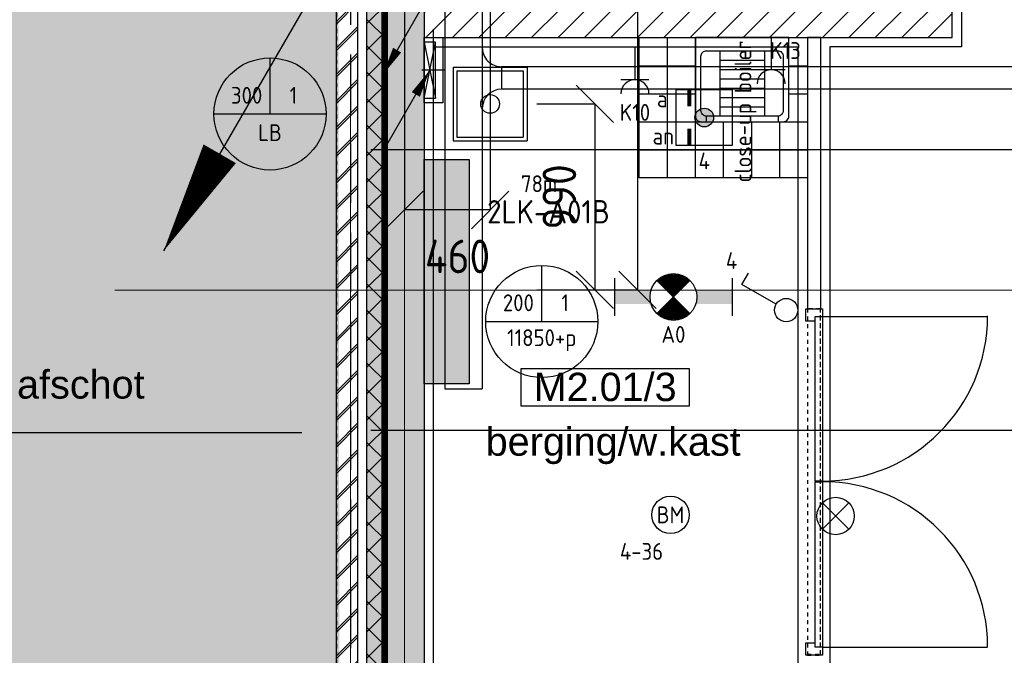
# Model space of a CAD drawing. Header units: millimetres. Extents: x -38032 to 104346, y -31182 to 78566.
# Tile 6 of 154: x -6060 to -793, y 1545 to 4945. Entities that reach past the tile are written whole.
import ezdxf
from ezdxf.enums import TextEntityAlignment as Align

# ---------------------------------------------------------------- set-up
doc = ezdxf.new("R2010")
doc.units = ezdxf.units.MM
doc.header["$LTSCALE"] = 100
doc.set_wipeout_variables(frame=1)
doc.header["$PDMODE"] = 1
for name, pattern in [('HIDDEN2', [4.7625, 3.175, -1.5875]), ('STYLE_01', [0.41664, 0.20828, -0.20836]), ('STYLE_11', [5, 3.888855, -0.416718, 0.277786, -0.416641])]:
    doc.linetypes.add(name, pattern=pattern)
for name, color, linetype in [('AB$1A---_ATTRIB035', 8, 'Continuous'), ('AL$1A---_ALGEMEEN', 8, 'Continuous'), ('AL------_MAATVOERING', 2, 'Continuous'), ('AM$1A---_ARCERING', 8, 'Continuous'), ('AT$1A---_TEKST100', 8, 'Continuous'), ('BOUWKUNDIG', 8, 'Continuous'), ('EB6511--_ATTRIB', 2, 'Continuous'), ('EL6121--', 3, 'Continuous'), ('EL6131--_KG', 3, 'Continuous'), ('EL6131--_LB', 3, 'Continuous'), ('EL6212--', 3, 'Continuous'), ('EL6222--', 3, 'Continuous'), ('EL6311--', 3, 'Continuous'), ('el6311--nv', 7, 'Continuous'), ('EL6511--', 3, 'Continuous'), ('EM6131--', 1, 'Continuous'), ('lengte voedingskabels', 3, 'Continuous'), ('versterkte strook', 7, 'Continuous'), ('Vloerdoos', 3, 'Continuous'), ('Vloerdoos (OUD)', 3, 'Continuous'), ('vloersparing', 2, 'Continuous'), ('wieland dozen', 3, 'Continuous')]:
    doc.layers.add(name, color=color, linetype=linetype)
doc.layers.add('stramien', color=1, linetype='Continuous', lineweight=9)
doc.layers.get('Vloerdoos').off()
doc.styles.add('Arial', font='ARIAL.TTF')
doc.styles.add('BURO-018', font='iso.shx', dxfattribs={"height": 90})
doc.styles.add('BURO-025', font='ISO.shx', dxfattribs={"height": 125})
doc.styles.get("Standard").update_dxf_attribs({"font": 'iso.shx'})
doc.dimstyles.new('STABICAD', dxfattribs={"dimscale": 100, "dimtxt": 1.8, "dimasz": 2, "dimexe": 0, "dimexo": 2.5, "dimgap": 1.5, "dimtad": 0, "dimdec": 0, "dimrnd": 10, "dimzin": 0, "dimdsep": 46, "dimtxsty": 'Standard', "dimblk1": 'OBLIQUE', "dimblk2": 'OBLIQUE', "dimsah": 1, "dimcen": -3, "dimadec": 0, "dimazin": 0, "dimtfac": 1, "dimtdec": 0, "dimtofl": 0, "dimtmove": 2, "dimatfit": 3, "dimfxl": 0, "dimtvp": 1.055556, "dimtolj": 1, "dimtzin": 0, "dimarcsym": 0})

# ---------------------------------------------------------------- blocks, each defined once
blk = doc.blocks.new('E00024')
at = {"color": 0, "linetype": 'Continuous'}
for p, q in [((-1.41, 1.59), (1.41, 4.41)), ((-1.41, 4.41), (1.41, 1.59))]:
    blk.add_line(p, q, dxfattribs=at)
blk.add_circle((0, 3), 2, dxfattribs=at)
at = {"color": 0, "linetype": 'Continuous', "style": 'BURO-018'}
blk.add_attdef('E_TEXT1', text='', height=1.8, dxfattribs=at).set_placement((0, 7.5), align=Align.MIDDLE)
at = {"color": 0, "linetype": 'Continuous', "style": 'BURO-018', "flags": 1}
blk.add_attdef('E_MATCODE', (0, 0), '', height=1.8, dxfattribs=at)
blk = doc.blocks.new('111304')
at = {"color": 0, "linetype": 'Continuous'}
for p, q in [((-1.5, 4.5), (1.5, 4.5)), ((0, 1), (0, 4.5))]:
    blk.add_line(p, q, dxfattribs=at)
blk.add_arc((0, 6), 1.5, 180, 0, dxfattribs=at)
at = {"color": 0, "linetype": 'Continuous', "style": 'BURO-018'}
for tag, p in [('E_GKAST', (0, 11.5)), ('E_GROEP', (0, 8.5)), ('E_SGROEP', (4.5, 8.5))]:
    blk.add_attdef(tag, text='', height=1.8, dxfattribs=at).set_placement(p, align=Align.MIDDLE)
at = {"color": 0, "linetype": 'Continuous', "style": 'BURO-018', "flags": 1}
for tag, p in [('E_VERMCODE', (13, 8.5)), ('E_MATCODE', (0, 0))]:
    blk.add_attdef(tag, text='', height=1.8, dxfattribs=at).set_placement(p, align=Align.MIDDLE)
blk = doc.blocks.new('DOORVOERDOOS')
at = {"layer": 'Vloerdoos (OUD)'}
for p, q in [((-27.5, 367.5), (-27.5, -27.5)), ((-27.5, 367.5), (367.5, 367.5)), ((-7.5, 347.5), (347.5, 347.5)), ((-7.5, 347.5), (-7.5, -7.5)), ((347.5, 347.5), (347.5, -7.5)), ((367.5, 367.5), (367.5, -27.5)), ((-27.5, -27.5), (367.5, -27.5)), ((-7.5, -7.5), (347.5, -7.5))]:
    blk.add_line(p, q, dxfattribs=at)
blk.add_circle((170, 170), 50, dxfattribs=at)
blk = doc.blocks.new('_Oblique')
at = {"color": 0, "linetype": 'ByBlock', "lineweight": -2}
blk.add_line((-0.5, -0.5), (0.5, 0.5), dxfattribs=at)
blk = doc.blocks.new('*D184')
at = {"layer": 'AL------_MAATVOERING', "color": 0, "lineweight": -2}
for p, q in [((-3293.4, 4494.1), (-2982.9, 4494.1)), ((-2982.9, 4494.1), (-2982.9, 3500)), ((-3293.4, 3500), (-2982.9, 3500))]:
    blk.add_line(p, q, dxfattribs=at)
at = {"layer": 'Defpoints', "color": 0}
for p in [(-3543.4, 4494.1), (-3543.4, 3500), (-2982.9, 3500)]:
    blk.add_point(p, dxfattribs=at)
at = {"layer": 'AL------_MAATVOERING', "color": 0, "lineweight": -2, "xscale": 200, "yscale": 200, "zscale": 200}
for p, rotation in [((-2982.9, 4494.1), 90), ((-2982.9, 3500), 270)]:
    blk.add_blockref('_Oblique', p, dxfattribs=dict(at, rotation=rotation))
at = {"layer": 'AL------_MAATVOERING', "color": 0, "insert": (-3172.9, 3997.1), "char_height": 180, "attachment_point": 5, "rotation": 90}
blk.add_mtext('\\A1;990', dxfattribs=at)
blk = doc.blocks.new('*D185')
at = {"layer": 'AL------_MAATVOERING', "color": 0, "lineweight": -2}
for p, q in [((-4002.4, 7593.5), (-4002.4, 3926.9)), ((-3543.4, 7593.5), (-3543.4, 3926.9)), ((-3543.4, 3926.9), (-4002.4, 3926.9))]:
    blk.add_line(p, q, dxfattribs=at)
at = {"layer": 'Defpoints', "color": 0}
for p in [(-4002.4, 7843.5), (-3543.4, 7843.5), (-4002.4, 3926.9)]:
    blk.add_point(p, dxfattribs=at)
at = {"layer": 'AL------_MAATVOERING', "color": 0, "lineweight": -2, "xscale": 200, "yscale": 200, "zscale": 200, "rotation": 180}
blk.add_blockref('_Oblique', (-4002.4, 3926.9), dxfattribs=at)
at = {"layer": 'AL------_MAATVOERING', "color": 0, "lineweight": -2, "xscale": 200, "yscale": 200, "zscale": 200}
blk.add_blockref('_Oblique', (-3543.4, 3926.9), dxfattribs=at)
at = {"layer": 'AL------_MAATVOERING', "color": 0, "insert": (-3718, 3678.5), "char_height": 180, "attachment_point": 5}
blk.add_mtext('\\A1;460', dxfattribs=at)
blk = doc.blocks.new('*D216')
at = {"layer": 'AL------_MAATVOERING', "color": 0, "lineweight": -2}
for p, q in [((-3293.4, 7843.5), (-2754.9, 7843.5)), ((-2754.9, 7843.5), (-2754.9, 3500)), ((-3293.4, 3500), (-2754.9, 3500))]:
    blk.add_line(p, q, dxfattribs=at)
at = {"layer": 'Defpoints', "color": 0}
for p in [(-3543.4, 7843.5), (-3543.4, 3500), (-2754.9, 3500)]:
    blk.add_point(p, dxfattribs=at)
at = {"layer": 'AL------_MAATVOERING', "color": 0, "lineweight": -2, "xscale": 200, "yscale": 200, "zscale": 200}
for p, rotation in [((-2754.9, 7843.5), 90), ((-2754.9, 3500), 270)]:
    blk.add_blockref('_Oblique', p, dxfattribs=dict(at, rotation=rotation))
at = {"layer": 'AL------_MAATVOERING', "color": 0, "insert": (-2944.9, 5671.7), "char_height": 180, "attachment_point": 5, "rotation": 90}
blk.add_mtext('\\A1;4340', dxfattribs=at)
blk = doc.blocks.new('E00106')
at = {"color": 0, "linetype": 'Continuous'}
blk.add_line((-5, -8.66), (0, 0), dxfattribs=at)
blk.add_lwpolyline([(0, 0, 0, 1, 0), (-1.5, -2.6, 1, 1, 0)], format="xyseb", dxfattribs=at)
blk = doc.blocks.new('E00112')
at = {"color": 0, "linetype": 'Continuous'}
for p, q in [((0, 1), (-1, 1)), ((-1, 1), (-1, 0)), ((-1, 0), (0, 1)), ((-1, 1), (0, 0)), ((0, 0), (0, 1)), ((-1, 0), (0, 0))]:
    blk.add_line(p, q, dxfattribs=at)
blk = doc.blocks.new('E00103')
at = {"color": 0, "linetype": 'Continuous'}
for p, q in [((0, 6), (0, 12)), ((-6, 6), (6, 6))]:
    blk.add_line(p, q, dxfattribs=at)
blk.add_circle((0, 6), 6, dxfattribs=at)
at = {"color": 0, "linetype": 'Continuous', "style": 'BURO-018'}
for tag, p in [('E_TEXT1', (-2.5, 8)), ('E_TEXT3', (2.5, 8)), ('E_TEXT6', (0, 4))]:
    blk.add_attdef(tag, text='', height=1.8, dxfattribs=at).set_placement(p, align=Align.MIDDLE)
blk = doc.blocks.new('E00123')
at = {"color": 0, "linetype": 'Continuous'}
blk.add_circle((0, 0), 2, dxfattribs=at)
at = {"color": 0, "linetype": 'Continuous', "style": 'BURO-018'}
for tag, p in [('E_TEXT1', (0, 4.5)), ('E_TEXT2', (0, 0))]:
    blk.add_attdef(tag, text='', height=1.8, dxfattribs=at).set_placement(p, align=Align.MIDDLE)
at = {"color": 0, "linetype": 'Continuous', "style": 'BURO-018', "flags": 1}
blk.add_attdef('E_MATCODE', (0, 0), '', height=1.8, dxfattribs=at)
blk = doc.blocks.new('SparingVierkant1')
at = {"color": 1, "linetype": 'Continuous'}
for p, q in [((0, -2.5), (0, 2.5)), ((-2.5, 0), (2.5, 0))]:
    blk.add_line(p, q, dxfattribs=at)
at = {"color": 0, "linetype": 'Continuous'}
for p, q in [((-2, 2), (2, 2)), ((-2, -2), (-2, 2)), ((2, 2), (2, -2)), ((2, -2), (-2, -2))]:
    blk.add_line(p, q, dxfattribs=at)
at = {"color": 0, "linetype": 'Continuous', "style": 'BURO-018'}
blk.add_attdef('AL_POSNR', text='', height=1.8, dxfattribs=at).set_placement((0, 3), align=Align.CENTER)
at = {"color": 0, "linetype": 'Continuous', "style": 'BURO-018', "flags": 1}
blk.add_attdef('AL_OMS', (0, 0), '', height=1.8, dxfattribs=at)
blk = doc.blocks.new('1116A4H1200240')
at = {"color": 0}
for p, q in [((-12, -2.4), (-12, 2.4)), ((-12, 2.4), (12, 2.4)), ((12, 2.4), (12, -2.4)), ((12, -2.4), (-12, -2.4))]:
    blk.add_line(p, q, dxfattribs=at)
at = {"color": 0, "linetype": 'Continuous', "style": 'BURO-018'}
for tag, p in [('E_GKAST', (0, 15)), ('E_GROEP', (0, 9)), ('E_SGROEP', (4.5, 9)), ('E_KAST', (0, 6))]:
    blk.add_attdef(tag, text='', height=1.8, dxfattribs=at).set_placement(p, align=Align.MIDDLE)
at = {"color": 0, "linetype": 'Continuous', "style": 'BURO-018', "flags": 1}
blk.add_attdef('E_MATCODE', text='', height=1.8, dxfattribs=at).set_placement((0, 0), align=Align.MIDDLE)
blk = doc.blocks.new('E00169')
at = {"color": 0, "linetype": 'Continuous'}
blk.add_line((0, 0), (-5, -8.66), dxfattribs=at)
at = {"color": 0, "const_width": 0.5}
blk.add_lwpolyline([(-0.25, 0, 1), (0.25, 0, 1)], format="xyb", close=True, dxfattribs=at)
at = {"color": 0, "linetype": 'Continuous'}
blk.add_lwpolyline([(-5, -8.66, 0, 1, 0), (-3.5, -6.062, 1, 1, 0)], format="xyseb", dxfattribs=at)
blk.add_circle((0, 0), 0.5, dxfattribs=at)
blk = doc.blocks.new('E-GK-GTC-783C')
at = {"color": 0, "linetype": 'Continuous'}
for p, q in [((-0.5, 60), (0.5, 60)), ((-0.5, -60), (0.5, -60))]:
    blk.add_line(p, q, dxfattribs=at)
blk = doc.blocks.new('E-GK-GTC-C83C')
at = {"color": 0, "linetype": 'Continuous'}
for p, q in [((-0.5, 100), (0.5, 100)), ((-0.5, -100), (0.5, -100))]:
    blk.add_line(p, q, dxfattribs=at)
blk = doc.blocks.new('E-GK-END-C8')
at = {"color": 0, "linetype": 'Continuous'}
blk.add_line((0, 100), (0, -100), dxfattribs=at)
blk = doc.blocks.new('E-GK-AH-78676767')
at = {"color": 0, "linetype": 'Continuous'}
blk.add_line((-60, 103), (60, 103), dxfattribs=at)
for centre, start, end in [((-163, 103), 270, 0), ((163, 103), 180, 270)]:
    blk.add_arc(centre, 103, start, end, dxfattribs=at)
blk = doc.blocks.new('E00403')
blk.add_hatch(color=0).paths.add_polyline_path([(1, 0, 1), (-1, 0, 1)])
at = {"color": 0}
for p, q in [((-3, -3), (-3, 3)), ((-3, 3), (3, 3)), ((3, 3), (3, -3)), ((3, -3), (-3, -3))]:
    blk.add_line(p, q, dxfattribs=at)
at = {"color": 0, "const_width": 0.4}
for points in [[(-3, 1.6), (-1.2, 1.6)], [(1.2, 1.6), (3, 1.6)]]:
    blk.add_lwpolyline(points, dxfattribs=at)
at = {"color": 0}
blk.add_circle((0, 0), 1, dxfattribs=at)
at = {"color": 0, "linetype": 'Continuous', "style": 'BURO-018'}
for tag, p in [('E_GKAST', (0, 8)), ('E_GROEP', (0, 5)), ('E_SGROEP', (4.5, 5)), ('E_SLET1', (-4.5, 2)), ('E_SLET2', (4.5, 2))]:
    blk.add_attdef(tag, text='', height=1.8, dxfattribs=at).set_placement(p, align=Align.MIDDLE)
at = {"color": 0, "linetype": 'Continuous', "style": 'BURO-018', "flags": 1}
blk.add_attdef('E_MATCODE', text='', height=1.8, dxfattribs=at).set_placement((0, 0), align=Align.MIDDLE)
blk = doc.blocks.new('E00018')
at = {"color": 0, "linetype": 'Continuous'}
for p, q in [((-1.77, -1.77), (1.77, 1.77)), ((1.77, -1.77), (-1.77, 1.77))]:
    blk.add_line(p, q, dxfattribs=at)
at = {"color": 0, "linetype": 'Continuous', "const_width": 2.5}
for points in [[(-0.88, 0.88, -0.198912), (0, 1.25, -0.198912), (0.88, 0.88, -1)], [(-0.88, -0.88, 0.198912), (0, -1.25, 0.198912), (0.88, -0.88, 1)]]:
    blk.add_lwpolyline(points, format="xyb", dxfattribs=at)
blk = doc.blocks.new('1115B6630-NO1')
at = {"color": 0}
for p, q in [((-6.3, 2), (-6.3, -2)), ((6.3, 2), (6.3, -2))]:
    blk.add_line(p, q, dxfattribs=at)
at = {"color": 0, "linetype": 'Continuous'}
blk.add_circle((0, 0), 2.5, dxfattribs=at)
at = {"color": 0}
for points in [[(-2.5, 0.75), (-6.3, 0.75), (-2.5, -0.75), (-6.3, -0.75)], [(2.5, 0.75), (6.3, 0.75), (2.5, -0.75), (6.3, -0.75)]]:
    blk.add_solid(points, dxfattribs=at)
at = {"color": 0, "zscale": 50}
blk.add_blockref('E00018', (0, 0), dxfattribs=at)
at = {"color": 0, "linetype": 'Continuous', "style": 'BURO-018'}
for tag, p in [('E_GKAST', (0, 8)), ('E_GROEP', (0, 5)), ('E_SGROEP', (4.5, 5)), ('E_ARMCODE', (0, 0)), ('E_SLET', (4.5, -3))]:
    blk.add_attdef(tag, text='', height=1.8, dxfattribs=at).set_placement(p, align=Align.MIDDLE)
blk = doc.blocks.new('E00098')
at = {"color": 0, "linetype": 'Continuous'}
blk.add_line((0, 0), (-5, -8.66), dxfattribs=at)
blk.add_lwpolyline([(-5, -8.66, 0, 1, 0), (-3.5, -6.06, 1, 1, 0)], format="xyseb", dxfattribs=at)
blk = doc.blocks.new('Group-29')
at = {"layer": 'AL$1A---_ALGEMEEN', "color": 0}
for p, q in [((-600, 900), (-600, 0)), ((-450, 900), (-450, 0)), ((-300, 900), (-300, 0)), ((-150, 900), (-150, 0)), ((0, 750), (-750, 750)), ((0, 600), (-750, 600)), ((0, 450), (-750, 450)), ((0, 300), (-750, 300)), ((0, 150), (-750, 150))]:
    blk.add_line(p, q, dxfattribs=at)
blk.add_lwpolyline([(-750, 900), (0, 900), (0, 0), (-750, 0)], close=True, dxfattribs=at)
blk = doc.blocks.new('tegels 900z750')
at = {"layer": 'AL$1A---_ALGEMEEN', "color": 0}
blk.add_blockref('Group-29', (0, 0), dxfattribs=at)
blk = doc.blocks.new('arnhem top')
at = {"color": 0}
blk.add_wipeout([(250, -420), (250, 0), (-250, 0), (-250, -420), (-250, -420.7), (-250, -421.5), (-249.9, -422.2), (-249.9, -422.9), (-249.8, -423.7), (-249.7, -424.4), (-249.6, -425.1), (-249.4, -425.9), (-249.3, -426.6), (-249.1, -427.3), (-248.9, -428), (-248.7, -428.7), (-248.5, -429.4), (-248.2, -430.1), (-248, -430.8), (-247.7, -431.5), (-247.4, -432.2), (-247.1, -432.8), (-246.8, -433.5), (-246.5, -434.1), (-246.1, -434.8), (-245.7, -435.4), (-245.3, -436), (-244.9, -436.7), (-244.5, -437.3), (-244.1, -437.9), (-243.7, -438.5), (-243.2, -439), (-242.7, -439.6), (-242.2, -440.1), (-241.7, -440.7), (-241.2, -441.2), (-240.7, -441.7), (-240.1, -442.2), (-239.6, -442.7), (-239, -443.2), (-238.5, -443.7), (-237.9, -444.1), (-237.3, -444.5), (-236.7, -444.9), (-236, -445.3), (-235.4, -445.7), (-234.8, -446.1), (-234.1, -446.5), (-233.5, -446.8), (-232.8, -447.1), (-232.2, -447.4), (-231.5, -447.7), (-230.8, -448), (-230.1, -448.2), (-229.4, -448.5), (-228.7, -448.7), (-228, -448.9), (-227.3, -449.1), (-226.6, -449.3), (-225.9, -449.4), (-225.1, -449.6), (-224.4, -449.7), (-223.7, -449.8), (-222.9, -449.9), (-222.2, -449.9), (-221.5, -450), (-220.7, -450), (-220, -450), (220, -450), (220.7, -450), (221.5, -450), (222.2, -449.9), (222.9, -449.9), (223.7, -449.8), (224.4, -449.7), (225.1, -449.6), (225.9, -449.4), (226.6, -449.3), (227.3, -449.1), (228, -448.9), (228.7, -448.7), (229.4, -448.5), (230.1, -448.2), (230.8, -448), (231.5, -447.7), (232.2, -447.4), (232.8, -447.1), (233.5, -446.8), (234.1, -446.5), (234.8, -446.1), (235.4, -445.7), (236, -445.3), (236.7, -444.9), (237.3, -444.5), (237.9, -444.1), (238.5, -443.7), (239, -443.2), (239.6, -442.7), (240.1, -442.2), (240.7, -441.7), (241.2, -441.2), (241.7, -440.7), (242.2, -440.1), (242.7, -439.6), (243.2, -439), (243.7, -438.5), (244.1, -437.9), (244.5, -437.3), (244.9, -436.7), (245.3, -436), (245.7, -435.4), (246.1, -434.8), (246.5, -434.1), (246.8, -433.5), (247.1, -432.8), (247.4, -432.2), (247.7, -431.5), (248, -430.8), (248.2, -430.1), (248.5, -429.4), (248.7, -428.7), (248.9, -428), (249.1, -427.3), (249.3, -426.6), (249.4, -425.9), (249.6, -425.1), (249.7, -424.4), (249.8, -423.7), (249.9, -422.9), (249.9, -422.2), (250, -421.5), (250, -420.7)], dxfattribs=at).dxf.layer = 'AL$1A---_ALGEMEEN'
at = {"layer": 'AL$1A---_ALGEMEEN', "color": 0, "flags": 128}
blk.add_lwpolyline([(250, -420), (250, 0), (-250, 0), (-250, -420, 0.414214), (-220, -450), (220, -450, 0.414214)], format="xyb", close=True, dxfattribs=at)
at = {"color": 0}
blk.add_wipeout([(190, -70), (190.7, -70), (191.5, -70), (192.2, -70.1), (192.9, -70.1), (193.7, -70.2), (194.4, -70.3), (195.1, -70.4), (195.9, -70.6), (196.6, -70.7), (197.3, -70.9), (198, -71.1), (198.7, -71.3), (199.4, -71.5), (200.1, -71.8), (200.8, -72), (201.5, -72.3), (202.2, -72.6), (202.8, -72.9), (203.5, -73.2), (204.1, -73.5), (204.8, -73.9), (205.4, -74.3), (206, -74.7), (206.7, -75.1), (207.3, -75.5), (207.9, -75.9), (208.5, -76.3), (209, -76.8), (209.6, -77.3), (210.1, -77.8), (210.7, -78.3), (211.2, -78.8), (211.7, -79.3), (212.2, -79.9), (212.7, -80.4), (213.2, -81), (213.7, -81.5), (214.1, -82.1), (214.5, -82.7), (214.9, -83.3), (215.3, -84), (215.7, -84.6), (216.1, -85.2), (216.5, -85.9), (216.8, -86.5), (217.1, -87.2), (217.4, -87.8), (217.7, -88.5), (218, -89.2), (218.2, -89.9), (218.5, -90.6), (218.7, -91.3), (218.9, -92), (219.1, -92.7), (219.3, -93.4), (219.4, -94.1), (219.6, -94.9), (219.7, -95.6), (219.8, -96.3), (219.9, -97.1), (219.9, -97.8), (220, -98.5), (220, -99.3), (220, -100), (220, -390), (220, -390.7), (220, -391.5), (219.9, -392.2), (219.9, -392.9), (219.8, -393.7), (219.7, -394.4), (219.6, -395.1), (219.4, -395.9), (219.3, -396.6), (219.1, -397.3), (218.9, -398), (218.7, -398.7), (218.5, -399.4), (218.2, -400.1), (218, -400.8), (217.7, -401.5), (217.4, -402.2), (217.1, -402.8), (216.8, -403.5), (216.5, -404.1), (216.1, -404.8), (215.7, -405.4), (215.3, -406), (214.9, -406.7), (214.5, -407.3), (214.1, -407.9), (213.7, -408.5), (213.2, -409), (212.7, -409.6), (212.2, -410.1), (211.7, -410.7), (211.2, -411.2), (210.7, -411.7), (210.1, -412.2), (209.6, -412.7), (209, -413.2), (208.5, -413.7), (207.9, -414.1), (207.3, -414.5), (206.7, -414.9), (206, -415.3), (205.4, -415.7), (204.8, -416.1), (204.1, -416.5), (203.5, -416.8), (202.8, -417.1), (202.2, -417.4), (201.5, -417.7), (200.8, -418), (200.1, -418.2), (199.4, -418.5), (198.7, -418.7), (198, -418.9), (197.3, -419.1), (196.6, -419.3), (195.9, -419.4), (195.1, -419.6), (194.4, -419.7), (193.7, -419.8), (192.9, -419.9), (192.2, -419.9), (191.5, -420), (190.7, -420), (190, -420), (-190, -420), (-190.7, -420), (-191.5, -420), (-192.2, -419.9), (-192.9, -419.9), (-193.7, -419.8), (-194.4, -419.7), (-195.1, -419.6), (-195.9, -419.4), (-196.6, -419.3), (-197.3, -419.1), (-198, -418.9), (-198.7, -418.7), (-199.4, -418.5), (-200.1, -418.2), (-200.8, -418), (-201.5, -417.7), (-202.2, -417.4), (-202.8, -417.1), (-203.5, -416.8), (-204.1, -416.5), (-204.8, -416.1), (-205.4, -415.7), (-206, -415.3), (-206.7, -414.9), (-207.3, -414.5), (-207.9, -414.1), (-208.5, -413.7), (-209, -413.2), (-209.6, -412.7), (-210.1, -412.2), (-210.7, -411.7), (-211.2, -411.2), (-211.7, -410.7), (-212.2, -410.1), (-212.7, -409.6), (-213.2, -409), (-213.7, -408.5), (-214.1, -407.9), (-214.5, -407.3), (-214.9, -406.7), (-215.3, -406), (-215.7, -405.4), (-216.1, -404.8), (-216.5, -404.1), (-216.8, -403.5), (-217.1, -402.8), (-217.4, -402.2), (-217.7, -401.5), (-218, -400.8), (-218.2, -400.1), (-218.5, -399.4), (-218.7, -398.7), (-218.9, -398), (-219.1, -397.3), (-219.3, -396.6), (-219.4, -395.9), (-219.6, -395.1), (-219.7, -394.4), (-219.8, -393.7), (-219.9, -392.9), (-219.9, -392.2), (-220, -391.5), (-220, -390.7), (-220, -390), (-220, -100), (-220, -99.3), (-220, -98.5), (-219.9, -97.8), (-219.9, -97.1), (-219.8, -96.3), (-219.7, -95.6), (-219.6, -94.9), (-219.4, -94.1), (-219.3, -93.4), (-219.1, -92.7), (-218.9, -92), (-218.7, -91.3), (-218.5, -90.6), (-218.2, -89.9), (-218, -89.2), (-217.7, -88.5), (-217.4, -87.8), (-217.1, -87.2), (-216.8, -86.5), (-216.5, -85.9), (-216.1, -85.2), (-215.7, -84.6), (-215.3, -84), (-214.9, -83.3), (-214.5, -82.7), (-214.1, -82.1), (-213.7, -81.5), (-213.2, -81), (-212.7, -80.4), (-212.2, -79.9), (-211.7, -79.3), (-211.2, -78.8), (-210.7, -78.3), (-210.1, -77.8), (-209.6, -77.3), (-209, -76.8), (-208.5, -76.3), (-207.9, -75.9), (-207.3, -75.5), (-206.7, -75.1), (-206, -74.7), (-205.4, -74.3), (-204.8, -73.9), (-204.1, -73.5), (-203.5, -73.2), (-202.8, -72.9), (-202.2, -72.6), (-201.5, -72.3), (-200.8, -72), (-200.1, -71.8), (-199.4, -71.5), (-198.7, -71.3), (-198, -71.1), (-197.3, -70.9), (-196.6, -70.7), (-195.9, -70.6), (-195.1, -70.4), (-194.4, -70.3), (-193.7, -70.2), (-192.9, -70.1), (-192.2, -70.1), (-191.5, -70), (-190.7, -70), (-190, -70)], dxfattribs=at).dxf.layer = 'AL$1A---_ALGEMEEN'
at = {"layer": 'AL$1A---_ALGEMEEN', "color": 0}
for p, q in [((-120, -70), (-120, -420)), ((120, -70), (120, -420)), ((-120, -120), (120, -120)), ((-120, -170), (120, -170)), ((-120, -220), (120, -220)), ((-120, -270), (120, -270)), ((-120, -320), (120, -320)), ((-192, -420), (-192, -450)), ((-120, -370), (120, -370)), ((192, -420), (192, -450))]:
    blk.add_line(p, q, dxfattribs=at)
at = {"layer": 'AL$1A---_ALGEMEEN', "color": 0, "flags": 128}
blk.add_lwpolyline([(-220, -100, -0.414214), (-190, -70), (190, -70, -0.414214), (220, -100), (220, -390, -0.414214), (190, -420), (-190, -420, -0.414214), (-220, -390)], format="xyb", close=True, dxfattribs=at)
blk = doc.blocks.new('32x_hout-mk 801-p')
at = {"layer": 'AL$1A---_ALGEMEEN', "color": 0}
for p, q in [((0, -52), (0, -912)), ((0, -1802), (0, -942)), ((0, -1810.3), (883, -1810.3))]:
    blk.add_line(p, q, dxfattribs=at)
at = {"color": 0}
for points in [[(-90, 0), (0, 0), (0, -67), (-90, -67)], [(-90, -1787), (0, -1787), (0, -1854), (-90, -1854)]]:
    blk.add_wipeout(points, dxfattribs=at).dxf.layer = 'AL$1A---_ALGEMEEN'
at = {"layer": 'AL$1A---_ALGEMEEN', "color": 0}
for points in [[(-90, 0), (0, 0), (0, -67), (-90, -67)], [(-90, -1787), (0, -1787), (0, -1854), (-90, -1854)]]:
    blk.add_lwpolyline(points, close=True, dxfattribs=at)
at = {"color": 0}
blk.add_wipeout([(-40, -42.3), (0, -42.3), (0, -922.3), (-40, -922.3)], dxfattribs=at).dxf.layer = 'AL$1A---_ALGEMEEN'
at = {"layer": 'AL$1A---_ALGEMEEN', "color": 0}
blk.add_line((0, -42.3), (883, -42.3), dxfattribs=at)
blk.add_lwpolyline([(-40, -42.3), (0, -42.3), (0, -922.3), (-40, -922.3)], close=True, dxfattribs=at)
at = {"color": 0}
blk.add_wipeout([(-40, -925.3), (0, -925.3), (0, -1810.3), (-40, -1810.3)], dxfattribs=at).dxf.layer = 'AL$1A---_ALGEMEEN'
at = {"layer": 'AL$1A---_ALGEMEEN', "color": 0}
blk.add_lwpolyline([(-40, -925.3), (0, -925.3), (0, -1810.3), (-40, -1810.3)], close=True, dxfattribs=at)
for centre, start, end in [((0, -38.7), 270, 0), ((0, -1808.3), 0, 90)]:
    blk.add_arc(centre, 883, start, end, dxfattribs=at)
blk = doc.blocks.new('tekst 12 pts')
at = {"layer": 'AL$1A---_ALGEMEEN', "color": 0, "style": 'Arial'}
blk.add_attdef('naam_ruimte', text='', height=151.5, dxfattribs=at).set_placement((0, -41.1), align=Align.TOP_CENTER)
at = {"layer": 'AL$1A---_ALGEMEEN', "color": 0, "flags": 1}
for tag, p in [('oppervlakte', (-264.6, -1003)), ('stramiennummer', (-264.6, -1275.7))]:
    blk.add_attdef(tag, p, '', height=151.5, dxfattribs=at)
blk = doc.blocks.new('ruimtenummer')
at = {"layer": 'AL$1A---_ALGEMEEN', "color": 0, "flags": 1}
for tag, p in [('peil', (-450, -397.1)), ('onderdeel', (-450, -669.8))]:
    blk.add_attdef(tag, p, '', height=151.5, dxfattribs=at)
at = {"color": 0}
blk.add_wipeout([(-450, 100), (450, 100), (450, -100), (-450, -100)], dxfattribs=at).dxf.layer = 'AL$1A---_ALGEMEEN'
at = {"layer": 'AL$1A---_ALGEMEEN', "color": 0}
blk.add_lwpolyline([(-450, 100), (450, 100), (450, -100), (-450, -100)], close=True, dxfattribs=at)
at = {"layer": 'AL$1A---_ALGEMEEN', "color": 0, "style": 'Arial'}
blk.add_attdef('ruimtenummer', text='', height=151.5, dxfattribs=at).set_placement((0, 78), align=Align.TOP_CENTER)
blk = doc.blocks.new('Group-141')
at = {"layer": 'AL$1A---_ALGEMEEN', "color": 0}
blk.add_line((-60912, -25839.4), (-63004, -25839.4), dxfattribs=at)
at = {"layer": 'AT$1A---_TEKST100', "insert": (-62094, -25581.1), "char_height": 151.525, "attachment_point": 5, "line_spacing_factor": 0.967741, "style": 'Arial'}
blk.add_mtext('{\\C256;\\lafschot}', dxfattribs=at)
blk = doc.blocks.new('200254 W 212 3 04-12-2007')
at = {"layer": 'AM$1A---_ARCERING', "linetype": 'Continuous', "lineweight": 0}
for color, points in [(9, [(-38974, -12007.6), (-38974, -8077.6), (-38858, -8077.6), (-38858, 33518.8), (-67223, 33512.4), (-67203.3, -26857.6), (-67199, -26857.6), (-67223, -11732.6), (-54673, -11732.6), (-54673, -26887.6), (-40543, -26887.6), (-40564, -12007.6)]), (256, [(-40293, -25558.1), (-40293, -12167.6), (-40403, -12167.6), (-40403, -25570.5)]), (256, [(-40293, -12277.6), (-40293, -25447.4), (-40093, -25424.9), (-40093, -12277.6)])]:
    blk.add_hatch(color=color, dxfattribs=at).paths.add_polyline_path(points)
at = {"layer": 'AM$1A---_ARCERING', "linetype": 'Continuous', "lineweight": 5}
h = blk.add_hatch(dxfattribs=at)
h.set_pattern_fill('BAKSTEEN', color=256, scale=50, style=0, pattern_type=2)
h.set_pattern_definition([(45, (-987935.49, -175784.82), (70.710678, -70.710678), []), (45, (-987928.42, -175791.89), (70.710678, -70.710678), [])])
h.paths.add_polyline_path([(-40564, -12007.6), (-40201, -12007.6), (-40201, -12120.6), (-40451, -12120.6), (-40451, -25736.7), (-40564, -25749.4)])
h = blk.add_hatch(dxfattribs=at)
h.set_pattern_fill('ISOLATIE', color=256, scale=50, style=0, pattern_type=2)
h.set_pattern_definition([(135, (-987935.49, -175784.82), (70.710678, 70.710678), []), (45, (-987636.15, -176084.16), (70.710678, -70.710678), [])])
h.paths.add_polyline_path([(-40293, -25558.1), (-40293, -12167.6), (-40403, -12167.6), (-40403, -25570.5)])
at = {"layer": 'AL$1A---_ALGEMEEN', "linetype": 'STYLE_01'}
blk.add_line((-40564, -12007.6), (-40564, -25717.6), dxfattribs=at)
at = {"layer": 'AL$1A---_ALGEMEEN'}
for points in [[(-40564, -12007.6), (-40201, -12007.6), (-40201, -12120.6), (-40451, -12120.6), (-40451, -25736.7), (-40564, -25749.4)], [(-40293, -25558.1), (-40293, -12167.6), (-40403, -12167.6), (-40403, -25570.5)], [(-40293, -12277.6), (-40293, -25447.4), (-40093, -25424.9), (-40093, -12277.6)], [(-38043, -20137.6), (-38043, -21587.6), (-37973, -21587.6), (-37973, -20137.6)]]:
    blk.add_lwpolyline(points, close=True, dxfattribs=at)
at = {"layer": 'stramien', "linetype": 'STYLE_11', "ltscale": 50}
for p, q in [((-40199, -39987.6), (-40199, 36216.4)), ((-40489, -39987.6), (-40489, -10069.4)), ((-41750, -21487.6), (65549.6, -21487.6))]:
    blk.add_line(p, q, dxfattribs=at)
at = {"layer": 'AL$1A---_ALGEMEEN'}
blk.add_blockref('Group-141', (20163, 3587.4), dxfattribs=at)
at = {"layer": 'AL$1A---_ALGEMEEN', "rotation": 90}
blk.add_blockref('tegels 900z750', (-38044, -20137.6), dxfattribs=at)
at = {"layer": 'AL$1A---_ALGEMEEN'}
ref = blk.add_blockref('tekst 12 pts', (-39083, -22181.2), dxfattribs=dict(at, xscale=-1))
ref.add_attrib('naam_ruimte', 'berging/w.kast', dxfattribs={"layer": 'AB$1A---_ATTRIB035', "height": 151.525, "style": 'Arial'}).set_placement((-39083, -22222.3), align=Align.TOP_CENTER)
for name, p in [('arnhem top', (-38393.4, -20137.6)), ('32x_hout-mk 801-p', (-37963, -21587.6))]:
    blk.add_blockref(name, p, dxfattribs=at)
ref = blk.add_blockref('ruimtenummer', (-39126.1, -22008.1), dxfattribs=at)
ref.add_attrib('ruimtenummer', 'M2.01/3', dxfattribs={"layer": 'AB$1A---_ATTRIB035', "height": 151.52, "style": 'Arial'}).set_placement((-39126.1, -21930.2), align=Align.TOP_CENTER)
at = {"layer": 'AM$1A---_ARCERING', "linetype": 'Continuous', "lineweight": 5}
h = blk.add_hatch(dxfattribs=at)
h.set_pattern_fill('KALKZANDSTEEN', color=256, scale=50, style=0, pattern_type=2)
h.set_pattern_definition([(45, (-987935.49, -175784.82), (70.710678, -70.710678), [])])
h.paths.add_polyline_path([(-37269, -20137.6), (-37269, -19987.6), (-37269, -18938.6), (-37419, -18938.6), (-37419, -19987.6), (-40094, -19987.6), (-40094, -20137.6)])
at = {"layer": 'AL$1A---_ALGEMEEN', "linetype": 'STYLE_01'}
for points in [[(-38458, 33918.8), (-67623, 33912.4), (-67623, -11772.6), (-54732.5, -11772.6), (-54732.5, -27287.6), (-40164.5, -27287.6), (-40164.5, -25704.6), (-40564, -25749.4), (-40564, -12007.6), (-38974, -12007.6), (-38974, -8077.6), (-38458, -8077.6)], [(-38044, -21587.6), (-38044, -23434.9), (-37974, -23434.9), (-37974, -21587.6)], [(-38044, -21587.6), (-38044, -23441.6), (-37974, -23441.6), (-37974, -21587.6)]]:
    blk.add_lwpolyline(points, close=True, dxfattribs=at)
at = {"layer": 'AL$1A---_ALGEMEEN'}
for points in [[(-40564, -12007.6), (-38974, -12007.6), (-38974, -8077.6), (-38858, -8077.6), (-38858, 33518.8), (-67223, 33512.4), (-67223, -11732.6), (-54673, -11732.6), (-54673, -26887.6), (-40543, -26887.6), (-40543, -25747.1), (-40564, -25747.6)], [(-37220, -20187.6), (-37925, -20187.6), (-37925, -23937.6), (-32575, -23937.6), (-32575, -23337.6), (-27175, -23337.6), (-27175, -22737.6), (-23264, -22737.6), (-23264, -10942), (-23353, -10942), (-23353, -10424), (-23264, -10424), (-23264, -4532.1), (-25688, -4532.1), (-25688, -9028.6), (-25833, -9028.6), (-26219, -9028.6), (-26969, -9028.6), (-26969, -14617.6), (-37220, -14617.6)], [(-37269, -20137.6), (-37269, -19987.6), (-37269, -18938.6), (-37419, -18938.6), (-37419, -19987.6), (-40094, -19987.6), (-40094, -20137.6)], [(-40045, -20187.6), (-38095, -20187.6), (-38095, -24387.6), (-40045, -24387.6)]]:
    blk.add_lwpolyline(points, close=True, dxfattribs=at)
blk = doc.blocks.new('111304I')
at = {"color": 0, "linetype": 'Continuous'}
for p, q in [((-1.5, 4.5), (1.5, 4.5)), ((0, 1), (0, 4.5))]:
    blk.add_line(p, q, dxfattribs=at)
blk.add_arc((0, 6), 1.5, 180, 0, dxfattribs=at)
at = {"color": 0, "linetype": 'Continuous', "style": 'BURO-018'}
for tag, p in [('E_GKAST', (0, 11.5)), ('E_GROEP', (0, 8.5)), ('E_SGROEP', (4.5, 8.5)), ('E_SLET1', (3.5, 5.5))]:
    blk.add_attdef(tag, text='', height=1.8, dxfattribs=at).set_placement(p, align=Align.MIDDLE)
at = {"color": 0, "linetype": 'Continuous', "style": 'BURO-018', "flags": 1}
blk.add_attdef('E_MATCODE', text='', height=1.8, dxfattribs=at).set_placement((0, 0), align=Align.MIDDLE)
blk = doc.blocks.new('1114A1')
at = {"color": 0, "linetype": 'Continuous'}
for p, q in [((0.62, 3.33), (2.74, 7)), ((2.74, 7), (3.95, 6.3))]:
    blk.add_line(p, q, dxfattribs=at)
blk.add_circle((0, 2.25), 1.25, dxfattribs=at)
at = {"color": 0, "linetype": 'Continuous', "style": 'BURO-018'}
for tag, p in [('E_SLET1', (3.36, 9)), ('E_GROEP', (0, 0)), ('E_GKAST', (0, 0))]:
    blk.add_attdef(tag, text='', height=1.8, dxfattribs=at).set_placement(p, align=Align.MIDDLE)
at = {"color": 0, "linetype": 'Continuous', "style": 'BURO-018', "flags": 1}
for tag in ['E_MATCODE', 'E_SGROEP']:
    blk.add_attdef(tag, text='', height=1.8, dxfattribs=at).set_placement((0, 0), align=Align.MIDDLE)

msp = doc.modelspace()

# ---------------------------------------------------------------- block references
at = {"layer": 'BOUWKUNDIG'}
msp.add_blockref('200254 W 212 3 04-12-2007', (36198, 24986.5), dxfattribs=at)

# ---------------------------------------------------------------- next in the draw order: linework, layer by layer
at = {"layer": 'EB6511--_ATTRIB', "const_width": 30}
msp.add_lwpolyline([(19708, 25537.6), (29397.9, 25537.6), (29397.9, 23309.5), (27533.8, 23309.5), (27533.8, 3052.6), (26473.1, 2935.7), (26555, 2550.2), (25970.4, 2456.7), (26005.5, 2129.5), (22931, 1779), (22884.2, 2117.9), (22264.6, 2117.9), (22217.8, 2363.2), (-4110.6, -508.6), (-4110.6, 12854.7), (-2391.5, 12854.7), (-2391.5, 16816), (9785.1, 16816), (9785.1, 46760.6), (17022, 46760.6)], dxfattribs=at)
at = {"layer": 'EL6121--', "color": 5, "linetype": 'HIDDEN2'}
msp.add_line((-4290, 12855), (-4290, -1975), dxfattribs=at)
at = {"layer": 'EL6212--'}
msp.add_solid([(-3896, 2996.8), (-3896, 4196.8), (-3656, 2996.8), (-3656, 4196.8)], dxfattribs=at)
at = {"layer": 'versterkte strook'}
for p, q in [((-4181.9, 4250), (14345.1, 4250)), ((-4181.9, 2750), (14345.1, 2750))]:
    msp.add_line(p, q, dxfattribs=at)

# ---------------------------------------------------------------- next in the draw order: block references
at = {"layer": 'EL6121--', "xscale": 200, "yscale": 200, "zscale": 200}
msp.add_blockref('E00169', (-4290, 5440), dxfattribs=at)
at = {"layer": 'EL6131--_KG'}
for name, p, xscale, rotation in [('E-GK-GTC-C83C', (-3685.4, 4099.5), 2257.84127700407, 270), ('E-GK-GTC-783C', (629.5, 4633.2), 8223.751332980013, 180)]:
    msp.add_blockref(name, p, dxfattribs=dict(at, xscale=xscale, rotation=rotation))
for name, p, rotation in [('E-GK-AH-78676767', (-3585.4, 4633.2), 270.0000000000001), ('E-GK-END-C8', (-3685.4, 2970.6), 90)]:
    msp.add_blockref(name, p, dxfattribs=dict(at, rotation=rotation))
at = {"layer": 'EL6131--_LB', "xscale": 60, "yscale": 300, "zscale": 60}
msp.add_blockref('E00112', (-3836, 4525), dxfattribs=at)
at = {"layer": 'EL6212--'}
ref = msp.add_blockref('1116A4H1200240', (-3776, 3596.8), dxfattribs=dict(at, xscale=50, yscale=50, zscale=50, rotation=90))
ref.add_attrib('E_KAST', '2LK-A01B', dxfattribs={"layer": '0', "color": 2, "linetype": 'Continuous', "height": 125, "style": 'BURO-025'}).set_placement((-3231.1, 3917.4), align=Align.MIDDLE)
at = {"layer": 'EL6222--'}
ref = msp.add_blockref('111304', (-2039.8, 4902.1), dxfattribs=dict(at, xscale=50, yscale=50, zscale=50, rotation=180))
ref.add_attrib('E_GROEP', 'K13', dxfattribs={"layer": '0', "color": 1, "linetype": 'Continuous', "height": 90, "style": 'BURO-018'}).set_placement((-1881.1, 4779.8), align=Align.MIDDLE_RIGHT)
ref.add_attrib('E_VERMCODE', 'close-up boiler', dxfattribs={"layer": '0', "color": 1, "linetype": 'Continuous', "height": 90, "rotation": 90, "style": 'BURO-018'}).set_placement((-2177.4, 4454), align=Align.MIDDLE)
at = {"layer": 'EL6311--'}
ref = msp.add_blockref('111304I', (-2768.7, 4848.9), dxfattribs=dict(at, xscale=50, yscale=50, zscale=50, rotation=180.0000182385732))
ref.add_attrib('E_GROEP', 'K10', dxfattribs={"layer": '0', "color": 1, "linetype": 'Continuous', "height": 90, "style": 'BURO-018'}).set_placement((-2768.7, 4448.9), align=Align.MIDDLE)
at = {"layer": 'EL6311--', "xscale": 50, "yscale": 50, "zscale": 50, "rotation": 90.00000260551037}
msp.add_blockref('1114A1', (-1847, 3391.4), dxfattribs=at)
at = {"layer": 'el6311--nv'}
ref = msp.add_blockref('1115B6630-NO1', (-2562.8, 3461.6), dxfattribs=dict(at, xscale=50, yscale=50, zscale=50))
ref.add_attrib('E_ARMCODE', 'A0', dxfattribs={"layer": '0', "color": 1, "linetype": 'Continuous', "height": 90, "style": 'BURO-018'}).set_placement((-2562.8, 3261.3), align=Align.MIDDLE)
ref.add_attrib('E_GROEP', '4', dxfattribs={"layer": '0', "color": 1, "linetype": 'Continuous', "height": 90, "style": 'BURO-018'}).set_placement((-2251.8, 3656.6), align=Align.MIDDLE)
at = {"layer": 'EL6511--'}
ref = msp.add_blockref('E00123', (-2578.5, 2296.2), dxfattribs=dict(at, xscale=50, yscale=50, zscale=50))
ref.add_attrib('E_TEXT2', 'BM', dxfattribs={"layer": 'EB6511--_ATTRIB', "color": 1, "linetype": 'Continuous', "height": 90, "style": 'BURO-018'}).set_placement((-2578.5, 2296.2), align=Align.MIDDLE)
ref.add_attrib('E_TEXT1', '4-36', dxfattribs={"layer": 'EB6511--_ATTRIB', "color": 1, "linetype": 'Continuous', "height": 90, "style": 'BURO-018'}).set_placement((-2733.6, 2100.9), align=Align.MIDDLE)
at = {"layer": 'EL6511--', "xscale": 50, "yscale": 50, "zscale": 50}
msp.add_blockref('E00024', (-1695.3, 2140.1), dxfattribs=at)
at = {"layer": 'EM6131--', "xscale": 50, "yscale": 50, "zscale": 50}
for name, p in [('E00098', (-3866, 5085)), ('E00106', (-3866, 4675))]:
    msp.add_blockref(name, p, dxfattribs=at)
at = {"layer": 'EM6131--'}
ref = msp.add_blockref('E00103', (-4721, 4140.5), dxfattribs=dict(at, xscale=50, yscale=50, zscale=50))
ref.add_attrib('E_TEXT1', '300', dxfattribs={"layer": '0', "color": 1, "linetype": 'Continuous', "height": 90, "style": 'BURO-018'}).set_placement((-4846, 4540.5), align=Align.MIDDLE)
ref.add_attrib('E_TEXT3', '1', dxfattribs={"layer": '0', "color": 1, "linetype": 'Continuous', "height": 90, "style": 'BURO-018'}).set_placement((-4596, 4540.5), align=Align.MIDDLE)
ref.add_attrib('E_TEXT6', 'LB', dxfattribs={"layer": '0', "color": 1, "linetype": 'Continuous', "height": 90, "style": 'BURO-018'}).set_placement((-4721, 4340.5), align=Align.MIDDLE)
ref = msp.add_blockref('E00103', (-3267.3, 3030.4), dxfattribs=dict(at, xscale=50, yscale=50, zscale=50))
ref.add_attrib('E_TEXT1', '200', dxfattribs={"layer": '0', "color": 1, "linetype": 'Continuous', "height": 90, "style": 'BURO-018'}).set_placement((-3392.3, 3430.4), align=Align.MIDDLE)
ref.add_attrib('E_TEXT3', '1', dxfattribs={"layer": '0', "color": 1, "linetype": 'Continuous', "height": 90, "style": 'BURO-018'}).set_placement((-3142.3, 3430.4), align=Align.MIDDLE)
ref.add_attrib('E_TEXT6', '11850+p', dxfattribs={"layer": '0', "color": 1, "linetype": 'Continuous', "height": 90, "style": 'BURO-018'}).set_placement((-3267.3, 3230.4), align=Align.MIDDLE)
at = {"layer": 'Vloerdoos'}
msp.add_blockref('DOORVOERDOOS', (-3713.4, 4324.1), dxfattribs=at)
at = {"layer": 'vloersparing', "xscale": 87.5, "yscale": 25, "zscale": 87.5, "rotation": 90}
msp.add_blockref('SparingVierkant1', (-3846, 4675), dxfattribs=at)
at = {"layer": 'wieland dozen'}
ref = msp.add_blockref('E00403', (-2397.8, 4421.4), dxfattribs=dict(at, xscale=50, yscale=50, zscale=50, rotation=90))
ref.add_attrib('E_GROEP', '4', dxfattribs={"layer": '0', "color": 1, "linetype": 'Continuous', "height": 90, "style": 'BURO-018'}).set_placement((-2397.8, 4189.7), align=Align.MIDDLE)
ref.add_attrib('E_SLET2', 'an', dxfattribs={"layer": '0', "color": 1, "linetype": 'Continuous', "height": 90, "style": 'BURO-018'}).set_placement((-2617.1, 4322), align=Align.MIDDLE)
ref.add_attrib('E_SLET1', 'a', dxfattribs={"layer": '0', "color": 1, "linetype": 'Continuous', "height": 90, "style": 'BURO-018'}).set_placement((-2622.8, 4521.4), align=Align.MIDDLE)

# ---------------------------------------------------------------- next in the draw order: texts
at = {"layer": 'lengte voedingskabels', "color": 1}
msp.add_text('78m', height=90, dxfattribs=at).set_placement((-3378.5, 4022.2))

# ---------------------------------------------------------------- next in the draw order: dimensions: what is measured, and where the dimension line sits
at = {"layer": 'AL------_MAATVOERING'}
for base, p1, p2, picture, middle in [((-2754.8721, 3500.0079), (-3543.382, 7843.4537), (-3543.382, 3500.0079), '*D216', (-2944.8721, 5671.7308)), ((-2982.9, 3500), (-3543.4, 4494.1), (-3543.4, 3500), '*D184', (-3172.9, 3997.1))]:
    dim = msp.add_linear_dim(base=base, p1=p1, p2=p2, angle=90, dimstyle='STABICAD', dxfattribs=at)
    dim.commit()
    dim.dimension.update_dxf_attribs({"geometry": picture, "text_midpoint": middle})
dim = msp.add_linear_dim(base=(-4002.4, 3926.9), p1=(-3543.4, 7843.5), p2=(-4002.4, 7843.5), dimstyle='STABICAD', dxfattribs=at)
dim.commit()
dim.dimension.update_dxf_attribs({"geometry": '*D185', "text_midpoint": (-3718, 3678.5), "dimtype": 160})

doc.saveas('drawing.dxf')
